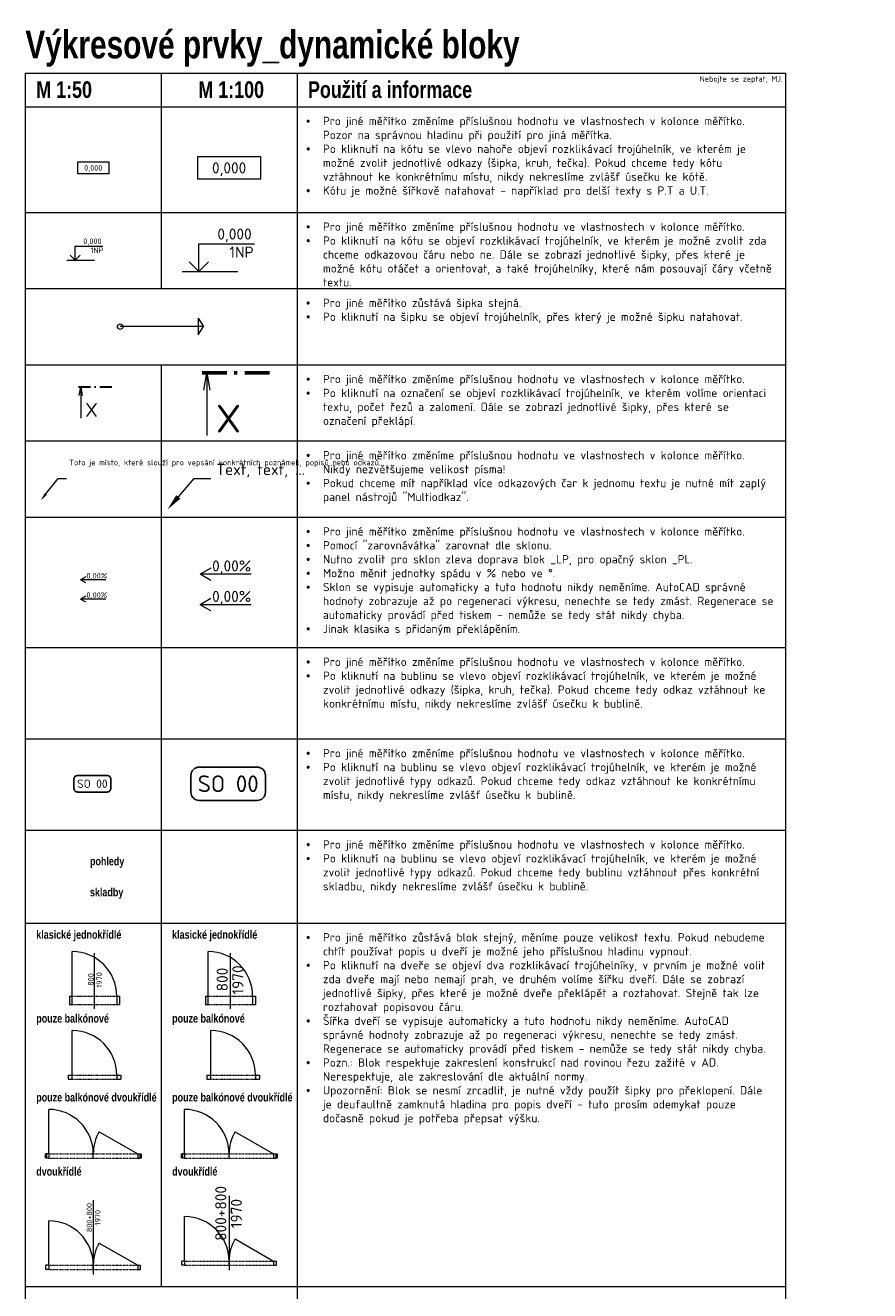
# Model space of a CAD drawing. Header units: millimetres. Extents: x -725694 to 4766210, y -2984614 to 2187451.
# Tile 237 of 256: x -352859 to -337680, y 179084 to 201835. Entities that reach past the tile are written whole.
import ezdxf
from ezdxf import colors
from ezdxf.entities.mleader import LeaderData, LeaderLine
from ezdxf.enums import TextEntityAlignment as Align
from ezdxf.math import Vec2, Vec3

# ---------------------------------------------------------------- set-up
doc = ezdxf.new("R2010")
doc.units = ezdxf.units.MM
doc.linetypes.add('DASHDOT', pattern=[25.4, 12.7, -6.35, 0, -6.35])
for name, color, linetype, lineweight in [('A99_N_kce-pohl', 7, 'Continuous', 9), ('A99_N_kce-rez-sil', 7, 'Continuous', 18), ('A99_N_koty-50-vysk', 7, 'Continuous', 9), ('A99_N_koty-vysk', 7, 'Continuous', 9), ('A99_N_leg-ram', 7, 'Continuous', 9), ('A99_N_leg-text', 7, 'Continuous', 9), ('A99_N_txt-popis-200', 7, 'Continuous', 5), ('A99_N_txt-popis-50', 7, 'Continuous', 9), ('A99_N_vypln-dve', 7, 'Continuous', 5), ('A99_N_vypln-dve-popis', 7, 'Continuous', 9)]:
    doc.layers.add(name, color=color, linetype=linetype, lineweight=lineweight)
doc.layers.add('A99_N_leg', color=7, linetype='Continuous')
doc.layers.add('A99_X_pom', color=7, linetype='Continuous', lineweight=40, plot=False)
doc.styles.add('A99_kota', font='isocpeur.ttf', dxfattribs={"height": 2})
doc.styles.add('A99_nadpis', font='impact.ttf')
doc.styles.add('A99_popis', font='isocpeur.ttf')

# ---------------------------------------------------------------- blocks, each defined once
blk = doc.blocks.new('*U61')
at = {"color": 0, "linetype": 'ByBlock'}
blk.add_lwpolyline([(0, -4), (11.4, -4), (11.4, 0), (0, 0)], close=True, dxfattribs=at)
at = {"color": 0, "linetype": 'ByBlock', "style": 'A99_kota'}
for tag, p in [('VYSKA', (5.7, -2.24)), ('VYSKA_POPIS1', (5.7, -6.04)), ('VYSKA_POPIS2', (5.9, -9.54)), ('VYSKA_POPIS3', (5.9, -13.04))]:
    blk.add_attdef(tag, text='', height=2, dxfattribs=at).set_placement(p, align=Align.MIDDLE)
blk = doc.blocks.new('*U90')
at = {"color": 0, "linetype": 'ByBlock'}
blk.add_lwpolyline([(0, -4), (11.4, -4), (11.4, 0), (0, 0)], close=True, dxfattribs=at)
at = {"color": 0, "linetype": 'ByBlock', "style": 'A99_kota'}
for tag, p in [('VYSKA', (5.7, -2.24)), ('VYSKA_POPIS1', (5.7, -6.04)), ('VYSKA_POPIS2', (5.9, -9.54)), ('VYSKA_POPIS3', (5.9, -13.04))]:
    blk.add_attdef(tag, text='', height=2, dxfattribs=at).set_placement(p, align=Align.MIDDLE)
blk = doc.blocks.new('*U91')
at = {"color": 0, "linetype": 'ByBlock', "lineweight": -2}
blk.add_line((-3, 0), (7, 0), dxfattribs=at)
for points in [[(0, 0), (0, 5), (0, 5), (10, 5)], [(-1.75, 1.75), (0, 0), (1.75, 1.75)]]:
    blk.add_lwpolyline(points, dxfattribs=at)
at = {"color": 0, "linetype": 'ByBlock', "lineweight": -2, "style": 'A99_kota'}
for tag, p in [('VYSKA', (9.5, 7.75)), ('POPIS', (9.5, 4.5))]:
    blk.add_attdef(tag, text='', height=2, dxfattribs=at).set_placement(p, align=Align.TOP_RIGHT)
blk = doc.blocks.new('*U92')
at = {"color": 0, "linetype": 'ByBlock', "lineweight": -2}
blk.add_line((-3, 0), (7, 0), dxfattribs=at)
for points in [[(0, 0), (0, 5), (0, 5), (10, 5)], [(-1.75, 1.75), (0, 0), (1.75, 1.75)]]:
    blk.add_lwpolyline(points, dxfattribs=at)
at = {"color": 0, "linetype": 'ByBlock', "lineweight": -2, "style": 'A99_kota'}
for tag, p in [('VYSKA', (9.5, 7.75)), ('POPIS', (9.5, 4.5))]:
    blk.add_attdef(tag, text='', height=2, dxfattribs=at).set_placement(p, align=Align.TOP_RIGHT)
blk = doc.blocks.new('*U107')
at = {"color": 0, "linetype": 'ByBlock'}
blk.add_line((-11.27, 0), (-11.27, -11.25), dxfattribs=at)
at = {"color": 0, "linetype": 'ByBlock', "const_width": 0.63}
for points in [[(-12.15, 0), (-7.65, 0)], [(-6.39, 0), (-5.76, 0)], [(-4.5, 0), (0, 0)]]:
    blk.add_lwpolyline(points, dxfattribs=at)
at = {"color": 0, "linetype": 'ByBlock'}
blk.add_lwpolyline([(-11.82, -3.1), (-11.27, 0), (-10.72, -3.1)], dxfattribs=at)
at = {"color": 0, "linetype": 'ByBlock', "style": 'A99_popis'}
blk.add_attdef('OZNŘ_1K', (-9.63, -10.73), '', height=5, dxfattribs=at)
blk = doc.blocks.new('*U108')
at = {"color": 0, "linetype": 'ByBlock'}
blk.add_line((-11.27, 0), (-11.27, -11.25), dxfattribs=at)
at = {"color": 0, "linetype": 'ByBlock', "const_width": 0.63}
for points in [[(-12.15, 0), (-7.65, 0)], [(-6.39, 0), (-5.76, 0)], [(-4.5, 0), (0, 0)]]:
    blk.add_lwpolyline(points, dxfattribs=at)
at = {"color": 0, "linetype": 'ByBlock'}
blk.add_lwpolyline([(-11.82, -3.1), (-11.27, 0), (-10.72, -3.1)], dxfattribs=at)
at = {"color": 0, "linetype": 'ByBlock', "style": 'A99_popis'}
blk.add_attdef('OZNŘ_1K', (-9.63, -10.73), '', height=5, dxfattribs=at)
blk = doc.blocks.new('*U84')
at = {"ltscale": 5}
for p, q in [((30, 0), (0, 0)), ((28, 3), (28, -3)), ((28, 3), (30, 0)), ((28, -3), (30, 0))]:
    blk.add_line(p, q, dxfattribs=at)
blk.add_circle((0, 0), 1, dxfattribs=at)
blk = doc.blocks.new('*U103')
at = {"color": 0, "linetype": 'ByBlock'}
for p, q in [((-400, 75), (-400, 875)), ((-475, 75), (-400, 75)), ((-475, 75), (-475, 0)), ((-400, 0), (-400, 75)), ((400, 75), (400, 0)), ((400, 75), (475, 75)), ((400, 0), (475, 0)), ((475, 75), (475, 0)), ((-475, 0), (-400, 0))]:
    blk.add_line(p, q, dxfattribs=at)
at = {"color": 0, "linetype": 'DASHDOT', "ltscale": 0.8}
for p, q in [((-400, 75), (400, 75)), ((-400, 0), (400, 0))]:
    blk.add_line(p, q, dxfattribs=at)
at = {"color": 0, "linetype": 'ByBlock'}
blk.add_arc((-400, 75), 800, 0, 90, dxfattribs=at)
blk = doc.blocks.new('*U109')
at = {"color": 0, "linetype": 'ByBlock'}
for p, q in [((-400, 150), (-400, 950)), ((-450, 150), (-400, 150)), ((-400, 0), (-400, 150)), ((400, 150), (400, 0)), ((400, 150), (450, 150)), ((400, 0), (450, 0)), ((-450, 0), (-400, 0))]:
    blk.add_line(p, q, dxfattribs=at)
at = {"color": 0, "linetype": 'DASHDOT', "ltscale": 0.8}
for p, q in [((-400, 150), (400, 150)), ((-400, 0), (400, 0))]:
    blk.add_line(p, q, dxfattribs=at)
at = {"color": 0, "linetype": 'ByBlock'}
blk.add_arc((-400, 150), 800, 0, 90, dxfattribs=at)
at = {"layer": 'A99_N_kce-rez-sil'}
for p, q in [((-450, 150), (-450, 0)), ((450, 150), (450, 0))]:
    blk.add_line(p, q, dxfattribs=at)
at = {"layer": 'A99_N_vypln-dve-popis'}
blk.add_line((0, -78), (0, 921), dxfattribs=at)
at = {"layer": 'A99_N_vypln-dve-popis', "style": 'A99_popis', "flags": 8}
blk.add_attdef('SIRKA', text='', height=100, rotation=90, dxfattribs=at).set_placement((13, 448), align=Align.BOTTOM_CENTER)
blk.add_attdef('VYSKA', text='', height=100, rotation=90, dxfattribs=at).set_placement((35, 440), align=Align.TOP_CENTER)
blk = doc.blocks.new('A99_dvere-2k_50')
at = {"color": 0}
for p, q in [((-800, 75), (-800, 875)), ((107, 475), (800, 75)), ((-800, 75), (-850, 75)), ((-800, 0), (-850, 0)), ((-800, 75), (-800, 0)), ((0, 0), (0, 75)), ((800, 75), (800, 0)), ((800, 75), (850, 75)), ((800, 0), (850, 0))]:
    blk.add_line(p, q, dxfattribs=at)
at = {"color": 0, "linetype": 'DASHDOT'}
for p, q in [((-800, 75), (0, 75)), ((0, 75), (800, 75)), ((-800, 0), (0, 0)), ((0, 0), (800, 0))]:
    blk.add_line(p, q, dxfattribs=at)
at = {"color": 0}
for centre, start, end in [((-800, 75), 0, 90), ((800, 75), 150, 180)]:
    blk.add_arc(centre, 800, start, end, dxfattribs=at)
at = {"layer": 'A99_N_kce-rez-sil'}
for p, q in [((-850, 0), (-850, 75)), ((850, 0), (850, 75))]:
    blk.add_line(p, q, dxfattribs=at)
at = {"layer": 'A99_N_vypln-dve-popis'}
blk.add_line((0, 1247), (0, -88), dxfattribs=at)
at = {"layer": 'A99_N_vypln-dve-popis', "style": 'A99_popis', "flags": 8}
blk.add_attdef('SIRKA', text='', height=100, rotation=90, dxfattribs=at).set_placement((10, 933), align=Align.BOTTOM_CENTER)
at = {"layer": 'A99_N_vypln-dve-popis', "style": 'A99_popis'}
blk.add_attdef('VYSKA', text='', height=100, rotation=90, dxfattribs=at).set_placement((30, 931), align=Align.TOP_CENTER)
blk = doc.blocks.new('*U97')
at = {"color": 0, "linetype": 'ByBlock'}
blk.add_lwpolyline([(-5.2, -3), (5.2, -3, 0.414214), (6.7, -1.5), (6.7, 1.5, 0.414214), (5.2, 3), (-5.2, 3, 0.414214), (-6.7, 1.5), (-6.7, -1.5, 0.414214)], format="xyb", close=True, dxfattribs=at)
at = {"color": 0, "linetype": 'ByBlock', "style": 'A99_popis'}
blk.add_attdef('SO-00', text='', height=3, dxfattribs=at).set_placement((0, 0), align=Align.MIDDLE)
blk = doc.blocks.new('A99_dvere-1k_100')
at = {"color": 0, "linetype": 'ByBlock'}
for p, q in [((-400, 150), (-400, 950)), ((-450, 150), (-400, 150)), ((-400, 0), (-400, 150)), ((400, 150), (400, 0)), ((400, 150), (450, 150)), ((400, 0), (450, 0)), ((-450, 0), (-400, 0))]:
    blk.add_line(p, q, dxfattribs=at)
at = {"color": 0, "linetype": 'DASHDOT', "ltscale": 0.8}
for p, q in [((-400, 150), (400, 150)), ((-400, 0), (400, 0))]:
    blk.add_line(p, q, dxfattribs=at)
at = {"color": 0, "linetype": 'ByBlock'}
blk.add_arc((-400, 150), 800, 0, 90, dxfattribs=at)
at = {"layer": 'A99_N_kce-rez-sil'}
for p, q in [((-450, 150), (-450, 0)), ((450, 150), (450, 0))]:
    blk.add_line(p, q, dxfattribs=at)
at = {"layer": 'A99_N_vypln-dve-popis'}
blk.add_line((0, -78), (0, 921), dxfattribs=at)
at = {"layer": 'A99_N_vypln-dve-popis', "style": 'A99_popis', "flags": 8}
blk.add_attdef('SIRKA', text='', height=200, rotation=90, dxfattribs=at).set_placement((13, 448), align=Align.BOTTOM_CENTER)
blk.add_attdef('VYSKA', text='', height=200, rotation=90, dxfattribs=at).set_placement((35, 440), align=Align.TOP_CENTER)
blk = doc.blocks.new('A99_dvere-2k_100')
at = {"color": 0}
for p, q in [((-800, 75), (-800, 875)), ((107, 475), (800, 75)), ((-800, 75), (-850, 75)), ((-800, 0), (-850, 0)), ((-800, 75), (-800, 0)), ((0, 0), (0, 75)), ((800, 75), (800, 0)), ((800, 75), (850, 75)), ((800, 0), (850, 0))]:
    blk.add_line(p, q, dxfattribs=at)
at = {"color": 0, "linetype": 'DASHDOT'}
for p, q in [((-800, 75), (0, 75)), ((0, 75), (800, 75)), ((-800, 0), (0, 0)), ((0, 0), (800, 0))]:
    blk.add_line(p, q, dxfattribs=at)
at = {"color": 0}
for centre, start, end in [((-800, 75), 0, 90), ((800, 75), 150, 180)]:
    blk.add_arc(centre, 800, start, end, dxfattribs=at)
at = {"layer": 'A99_N_kce-rez-sil'}
for p, q in [((-850, 0), (-850, 75)), ((850, 0), (850, 75))]:
    blk.add_line(p, q, dxfattribs=at)
at = {"layer": 'A99_N_vypln-dve-popis'}
blk.add_line((0, 1247), (0, -88), dxfattribs=at)
at = {"layer": 'A99_N_vypln-dve-popis', "style": 'A99_popis', "flags": 8}
blk.add_attdef('SIRKA', text='', height=200, rotation=90, dxfattribs=at).set_placement((10, 933), align=Align.BOTTOM_CENTER)
at = {"layer": 'A99_N_vypln-dve-popis', "style": 'A99_popis'}
blk.add_attdef('VYSKA', text='', height=200, rotation=90, dxfattribs=at).set_placement((30, 931), align=Align.TOP_CENTER)
blk = doc.blocks.new('*U98')
at = {"color": 0}
for p, q in [((-800, 75), (-800, 875)), ((107, 475), (800, 75)), ((-800, 75), (-850, 75)), ((-800, 0), (-850, 0)), ((-800, 75), (-800, 0)), ((0, 0), (0, 75)), ((800, 75), (800, 0)), ((800, 75), (850, 75)), ((800, 0), (850, 0))]:
    blk.add_line(p, q, dxfattribs=at)
at = {"color": 0, "linetype": 'DASHDOT'}
for p, q in [((-800, 75), (0, 75)), ((-800, 0), (0, 0)), ((0, 75), (800, 75)), ((0, 0), (800, 0))]:
    blk.add_line(p, q, dxfattribs=at)
at = {"color": 0}
for centre, start, end in [((-800, 75), 0, 90), ((800, 75), 150, 180)]:
    blk.add_arc(centre, 800, start, end, dxfattribs=at)
at = {"layer": 'A99_X_pom', "color": 0}
for p, q in [((-850, 75), (-850, 0)), ((850, 75), (850, 0))]:
    blk.add_line(p, q, dxfattribs=at)
blk = doc.blocks.new('*U100')
at = {"color": 0}
for p in [(-3.91, 3.12), (3.3, 2), (-3.91, 0.88)]:
    blk.add_line(p, (-5.84, 2), dxfattribs=at)
at = {"style": 'A99_kota'}
blk.add_attdef('SKLON_PROCENTA', (-3.69, 2.5), '', height=2, dxfattribs=at)
blk = doc.blocks.new('*U102')
at = {"color": 0}
for p in [(-3.91, 3.12), (3.3, 2), (-3.91, 0.88)]:
    blk.add_line(p, (-5.84, 2), dxfattribs=at)
at = {"style": 'A99_kota'}
blk.add_attdef('SKLON_PROCENTA', (-3.69, 2.5), '', height=2, dxfattribs=at)

msp = doc.modelspace()

# ---------------------------------------------------------------- linework, layer by layer
at = {"layer": 'A99_N_leg-ram'}
for p, q in [((-352859.2, 200971.6), (-352859.2, 170856.4)), ((-352859.2, 200971.6), (-339196, 200971.6)), ((-350416.8, 200971.6), (-350416.8, 197101.9)), ((-347974.3, 200971.6), (-347974.3, 170856.4)), ((-339196, 200971.6), (-339196, 170856.4)), ((-352859.2, 200371.6), (-339196, 200371.6)), ((-352859.2, 198471.6), (-339196, 198471.6)), ((-352859.2, 197101.9), (-339196, 197101.9)), ((-352859.2, 195732.2), (-339196, 195732.2)), ((-350416.8, 195732.2), (-350416.8, 179160.3)), ((-352859.2, 194362.5), (-339196, 194362.5)), ((-352859.2, 192992.8), (-339196, 192992.8)), ((-352859.2, 190648.1), (-339196, 190648.1)), ((-352859.2, 189006.1), (-339196, 189006.1)), ((-352859.2, 187364.2), (-339196, 187364.2)), ((-352859.2, 185694.5), (-339196, 185694.5))]:
    msp.add_line(p, q, dxfattribs=at)
at = {"layer": 'A99_N_leg-ram', "color": 0}
msp.add_line((-352859.2, 179160.3), (-339196, 179160.3), dxfattribs=at)

# ---------------------------------------------------------------- block references
at = {"layer": 'A99_N_kce-pohl', "xscale": 50, "yscale": 50, "zscale": 50}
msp.add_blockref('*U84', (-351153.9, 196417), dxfattribs=at)
at = {"layer": 'A99_N_koty-50-vysk', "xscale": 50, "yscale": 50, "zscale": 50}
msp.add_blockref('*U61', (-351923, 199371.6), dxfattribs=at).add_auto_attribs({'VYSKA': '0,000'})
at = {"layer": 'A99_N_koty-50-vysk'}
ref = msp.add_blockref('*U91', (-351963, 197614.6), dxfattribs=dict(at, xscale=50, yscale=50, zscale=50))
ref.add_attrib('VYSKA', '0,000', dxfattribs={"layer": '0', "color": 0, "linetype": 'ByBlock', "lineweight": -2, "height": 100, "style": 'A99_kota'}).set_placement((-351488, 198002.1), align=Align.TOP_RIGHT)
ref.add_attrib('POPIS_001', '1NP', (-351688, 197739.6), dxfattribs={"layer": '0', "color": 0, "linetype": 'ByBlock', "lineweight": -2, "height": 100, "style": 'A99_kota'})
at = {"layer": 'A99_N_koty-vysk', "xscale": 100, "yscale": 100, "zscale": 100}
msp.add_blockref('*U90', (-349765.6, 199471.6), dxfattribs=at).add_auto_attribs({'VYSKA': '0,000'})
at = {"layer": 'A99_N_koty-vysk'}
ref = msp.add_blockref('*U92', (-349740.2, 197407.2), dxfattribs=dict(at, xscale=100, yscale=100, zscale=100))
ref.add_attrib('VYSKA', '0,000', dxfattribs={"layer": '0', "color": 0, "linetype": 'ByBlock', "lineweight": -2, "height": 200, "style": 'A99_kota'}).set_placement((-348790.3, 198182.2), align=Align.TOP_RIGHT)
ref.add_attrib('POPIS_001', '1NP', (-349190.3, 197657.2), dxfattribs={"layer": '0', "color": 0, "linetype": 'ByBlock', "lineweight": -2, "height": 200, "style": 'A99_kota'})
at = {"layer": 'A99_N_leg', "ltscale": 0.1}
ref = msp.add_blockref('*U97', (-349212.1, 188199), dxfattribs=dict(at, xscale=100, yscale=100, zscale=100))
ref.add_attrib('SKLADBA', 'SO 00', dxfattribs={"layer": '0', "color": 0, "linetype": 'ByBlock', "height": 300, "style": 'A99_popis'}).set_placement((-349212.1, 188199), align=Align.MIDDLE)
ref = msp.add_blockref('*U97', (-351654.5, 188199), dxfattribs=dict(at, xscale=50, yscale=50, zscale=50))
ref.add_attrib('SKLADBA', 'SO 00', dxfattribs={"layer": '0', "color": 0, "linetype": 'ByBlock', "height": 150, "style": 'A99_popis'}).set_placement((-351654.5, 188199), align=Align.MIDDLE)
at = {"layer": 'A99_N_txt-popis-200', "xscale": 100, "yscale": 100, "zscale": 100}
for name, p, values in [('*U108', (-348468.8, 195585.6), {'OZNŘ_1K': 'X'}), ('*U100', (-349132, 191764.3), {'SKLON_PROCENTA': '0,00%'}), ('*U102', (-349132, 191217), {'SKLON_PROCENTA': '0,00%'})]:
    msp.add_blockref(name, p, dxfattribs=at).add_auto_attribs(values)
at = {"layer": 'A99_N_txt-popis-50', "xscale": 50, "yscale": 50, "zscale": 50}
for name, p, values in [('*U107', (-351300.2, 195331.8), {'OZNŘ_1K': 'X'}), ('*U100', (-351574.4, 191764.3), {'SKLON_PROCENTA': '0,00%'}), ('*U102', (-351574.4, 191417), {'SKLON_PROCENTA': '0,00%'})]:
    msp.add_blockref(name, p, dxfattribs=at).add_auto_attribs(values)
at = {"layer": 'A99_N_vypln-dve'}
for name, p, values in [('*U109', (-351614.7, 184231.1), {'VYSKA': '1970', 'SIRKA': '800'}), ('A99_dvere-2k_50', (-351638, 179466), {'VYSKA': '1970', 'SIRKA': '800+800'})]:
    msp.add_blockref(name, p, dxfattribs=at).add_auto_attribs(values)
ref = msp.add_blockref('A99_dvere-1k_100', (-349172.2, 184231.1), dxfattribs=at)
ref.add_attrib('VYSKA', '1970', dxfattribs={"layer": 'A99_N_vypln-dve-popis', "height": 200, "rotation": 90, "style": 'A99_popis'}).set_placement((-349137.4, 184671), align=Align.TOP_CENTER)
ref.add_attrib('SIRKA', '800', dxfattribs={"layer": 'A99_N_vypln-dve-popis', "height": 200, "rotation": 90, "style": 'A99_popis'}).set_placement((-349159.2, 184679), align=Align.BOTTOM_CENTER)
for name, p in [('*U103', (-351614.7, 182887.1)), ('*U103', (-349122.2, 182887.1)), ('*U98', (-351638, 181468.1)), ('*U98', (-349195.6, 181468.1))]:
    msp.add_blockref(name, p, dxfattribs=at)
ref = msp.add_blockref('A99_dvere-2k_100', (-349195.6, 179541), dxfattribs=at)
ref.add_attrib('VYSKA', '1970', dxfattribs={"layer": 'A99_N_vypln-dve-popis', "height": 200, "rotation": 90, "style": 'A99_popis'}).set_placement((-349165.6, 180471.8), align=Align.TOP_CENTER)
ref.add_attrib('SIRKA', '800+800', dxfattribs={"layer": 'A99_N_vypln-dve-popis', "height": 200, "rotation": 90, "style": 'A99_popis'}).set_placement((-349185.6, 180473.9), align=Align.BOTTOM_CENTER)

# ---------------------------------------------------------------- texts
at = {"layer": 'A99_N_leg-text', "style": 'A99_nadpis'}
for s, height, p in [('Výkresové prvky_dynamické bloky', 500, (-352859.2, 201239.8)), ('Použití a informace', 300, (-347777.4, 200528.5)), ('M 1:50', 300, (-352662.2, 200528.5)), ('M 1:100', 300, (-349748.3, 200528.5)), ('klasické jednokřídlé', 150, (-352662.2, 185411.6)), ('klasické jednokřídlé', 150, (-350219.8, 185411.6)), ('pouze balkónové', 150, (-352662.2, 183904.8)), ('pouze balkónové', 150, (-350219.8, 183904.8)), ('pouze balkónové dvoukřídlé', 150, (-352662.2, 182485.8)), ('pouze balkónové dvoukřídlé', 150, (-350219.8, 182485.8)), ('dvoukřídlé', 150, (-352662.2, 181153.3)), ('dvoukřídlé', 150, (-350219.8, 181153.3))]:
    msp.add_text(s, height=height, dxfattribs=at).set_placement(p)
at = {"layer": 'A99_N_leg-text', "style": 'A99_popis'}
msp.add_text('Nebojte se zeptat, MJ.', height=100, dxfattribs=at).set_placement((-339246, 200921.6), align=Align.TOP_RIGHT)
at = {"layer": 'A99_N_leg-text', "style": 'A99_nadpis'}
for s, p in [('pohledy', (-351696.7, 186806.4)), ('skladby', (-351696.7, 186249.9))]:
    msp.add_text(s, height=150, dxfattribs=at).set_placement(p, align=Align.MIDDLE_LEFT)
at = {"layer": 'A99_N_leg-text', "char_height": 150, "attachment_point": 1, "style": 'A99_popis'}
for s, insert in [('\\pi-300,l300,t300,450;{\\fSymbol|b0|i0|c2|p18;·^I}Pro jiné měřítko změníme příslušnou hodnotu ve vlastnostech v kolonce měřítko. Pozor na správnou hladinu při použití pro jiná měřítka.\\P{\\fSymbol|b0|i0|c2|p18;·^I}Po kliknutí na kótu se vlevo nahoře objeví rozklikávací trojúhelník, ve kterém je možné zvolit jednotlivé odkazy (šipka, kruh, tečka). Pokud chceme tedy kótu vztáhnout ke konkrétnímu místu, nikdy nekreslíme zvlášť úsečku ke kótě.\\P{\\fSymbol|b0|i0|c2|p18;·^I}Kótu je možné šířkově natahovat - například pro delší texty s P.T a U.T.', (-347808.7, 200189.3)), ('\\pi-300,l300,t300,450;{\\fSymbol|b0|i0|c2|p18;·^I}Pro jiné měřítko změníme příslušnou hodnotu ve vlastnostech v kolonce měřítko.\\P{\\fSymbol|b0|i0|c2|p18;·^I}Po kliknutí na kótu se objeví rozklikávací trojúhelník, ve kterém je možné zvolit zda chceme odkazovou čáru nebo ne. Dále se zobrazí jednotlivé šipky, přes které je možné kótu otáčet a orientovat, a také trojúhelníky, které nám posouvají čáry včetně textu.', (-347808.7, 198289.3)), ('\\pi-300,l300,t300,450;{\\fSymbol|b0|i0|c2|p18;·^I}Pro jiné měřítko zůstává šipka stejná.\\P{\\fSymbol|b0|i0|c2|p18;·^I}Po kliknutí na šipku se objeví trojúhelník, přes který je možné šipku natahovat.', (-347808.7, 196919.6)), ('\\pi-300,l300,t300,450;{\\fSymbol|b0|i0|c2|p18;·^I}Pro jiné měřítko změníme příslušnou hodnotu ve vlastnostech v kolonce měřítko.\\P{\\fSymbol|b0|i0|c2|p18;·^I}Po kliknutí na označení se objeví rozklikávací trojúhelník, ve kterém volíme orientaci \\P\\pi0,t450;textu, počet řezů a zalomení. Dále se zobrazí jednotlivé šipky, přes které se označení překlápí.', (-347808.7, 195549.9)), ('\\pi-300,l300,t300,450;{\\fSymbol|b0|i0|c2|p18;·^I}Pro jiné měřítko změníme příslušnou hodnotu ve vlastnostech v kolonce měřítko. \\P\\pi0,t450;Nikdy nezvětšujeme velikost písma!\\P\\pi-300,t300,450;{\\fSymbol|b0|i0|c2|p18;·^I}Pokud chceme mít například více odkazových čar k jednomu textu je nutné mít zaplý \\P\\pi0,t450;panel nástrojů "Multiodkaz".', (-347808.7, 194180.2)), ('\\pi-300,l300,t300,450;{\\fSymbol|b0|i0|c2|p18;·^I}Pro jiné měřítko změníme příslušnou hodnotu ve vlastnostech v kolonce měřítko.\\P{\\fSymbol|b0|i0|c2|p18;·^I}Pomocí "zarovnávátka" zarovnat dle sklonu.\\P{\\fSymbol|b0|i0|c2|p18;·^I}Nutno zvolit pro sklon zleva doprava blok _LP, pro opačný sklon _PL.\\P{\\fSymbol|b0|i0|c2|p18;·^I}Možno měnit jednotky spádu v % nebo ve °.\\P{\\fSymbol|b0|i0|c2|p18;·^I}Sklon se vypisuje automaticky a tuto hodnotu nikdy neměníme. AutoCAD správné hodnoty zobrazuje až po regeneraci výkresu, nenechte se tedy zmást. Regenerace se automaticky provádí před tiskem - nemůže se tedy stát nikdy chyba.\\P{\\fSymbol|b0|i0|c2|p18;·^I}Jinak klasika s přidaným překlápěním.', (-347808.7, 192810.5)), ('\\pi-300,l300,t300,450;{\\fSymbol|b0|i0|c2|p18;·^I}Pro jiné měřítko změníme příslušnou hodnotu ve vlastnostech v kolonce měřítko. \\P{\\fSymbol|b0|i0|c2|p18;·^I}Po kliknutí na bublinu se vlevo objeví rozklikávací trojúhelník, ve kterém je možné zvolit jednotlivé odkazy (šipka, kruh, tečka). Pokud chceme tedy odkaz vztáhnout ke konkrétnímu místu, nikdy nekreslíme zvlášť úsečku k bublině.', (-347808.7, 190465.8)), ('\\pi-300,l300,t300,450;{\\fSymbol|b0|i0|c2|p18;·^I}Pro jiné měřítko změníme příslušnou hodnotu ve vlastnostech v kolonce měřítko. \\P{\\fSymbol|b0|i0|c2|p18;·^I}Po kliknutí na bublinu se vlevo objeví rozklikávací trojúhelník, ve kterém je možné zvolit jednotlivé typy odkazů. Pokud chceme tedy odkaz vztáhnout ke konkrétnímu místu, nikdy nekreslíme zvlášť úsečku k bublině.', (-347808.7, 188823.9)), ('\\pi-300,l300,t300,450;{\\fSymbol|b0|i0|c2|p18;·^I}Pro jiné měřítko změníme příslušnou hodnotu ve vlastnostech v kolonce měřítko. \\P{\\fSymbol|b0|i0|c2|p18;·^I}Po kliknutí na bublinu se vlevo objeví rozklikávací trojúhelník, ve kterém je možné zvolit jednotlivé typy odkazů. Pokud chceme tedy bublinu vztáhnout přes konkrétní skladbu, nikdy nekreslíme zvlášť úsečku k bublině.', (-347808.7, 187181.9)), ('\\pi-300,l300,t300,450;{\\fSymbol|b0|i0|c2|p18;·^I}Pro jiné měřítko zůstává blok stejný, měníme pouze velikost textu. Pokud nebudeme \\P\\pi0,t450;chtít používat popis u dveří je možné jeho příslušnou hladinu vypnout. \\P\\pi-300,t300,450;{\\fSymbol|b0|i0|c2|p18;·^I}Po kliknutí na dveře se objeví dva rozklikávací trojúhelníky, v prvním je možné volit zda dveře mají nebo nemají prah, ve druhém volíme šířku dveří. Dále se zobrazí jednotlivé šipky, přes které je možné dveře překlápět a roztahovat. Stejně tak lze roztahovat popisovou čáru.\\P{\\fSymbol|b0|i0|c2|p18;·^I}Šířka dveří se vypisuje automaticky a tuto hodnotu nikdy neměníme. AutoCAD správné hodnoty zobrazuje až po regeneraci výkresu, nenechte se tedy zmást. Regenerace se automaticky provádí před tiskem - nemůže se tedy stát nikdy chyba.\\P{\\fSymbol|b0|i0|c2|p18;·^I}Pozn.: Blok respektuje zakreslení konstrukcí nad rovinou řezu zažité v AD. Nerespektuje, ale zakreslování dle aktuální normy.\\P{\\fSymbol|b0|i0|c2|p18;·^I}Upozornění: Blok se nesmí zrcadlit, je nutné vždy použít šipky pro překlopení. Dále je deufaultně zamknutá hladina pro popis dveří - tuto prosím odemykat pouze dočasně pokud je potřeba přepsat výšku.', (-347808.7, 185512.2))]:
    msp.add_mtext_dynamic_manual_height_columns(s, width=8378.172, gutter_width=1000, heights=[0], dxfattribs=dict(at, insert=insert))

# ---------------------------------------------------------------- leaders
at = {"layer": 'A99_N_txt-popis-50'}
ml = msp.add_multileader_mtext('Standard', dxfattribs=at)
ml.set_content('Toto je místo, které slouží pro vepsání konkrétních poznámek, popisů nebo odkazů.', color=256, style='A99_popis')
ml.set_leader_properties(color=256, linetype='ByLayer', lineweight=-1)
ml.build(insert=Vec2(0, 0))
ml.multileader.update_dxf_attribs({"text_left_attachment_type": 2, "text_right_attachment_type": 2, "dogleg_length": 3, "arrow_head_size": 150, "scale": 50})
ctx = ml.context
ctx.base_point, ctx.scale, ctx.char_height, ctx.arrow_head_size, ctx.landing_gap_size, ctx.plane_origin = Vec3(-352118, 193683.8), 50, 100, 150, 50, Vec3(-350791.7, 193644.3)
ctx.left_attachment, ctx.right_attachment = 2, 2
notes = []
notes.append((ctx, [(1, (1, 1, 0), (-352268, 193683.8), (1, 0), 150, [(0, [(-352584, 193291.4)], 0, [])])]))
ctx.mtext.insert, ctx.mtext.width, ctx.mtext.defined_height, ctx.mtext.flow_direction = Vec3(-352068, 194023.8), 1386.349, 645.7, 5
ml = msp.add_multileader_mtext('Standard', dxfattribs=at)
ml.set_content('Text, text, ...', color=256, style='A99_popis')
ml.set_leader_properties(color=256, linetype='ByLayer', lineweight=-1)
ml.build(insert=Vec2(0, 0))
ml.multileader.update_dxf_attribs({"text_left_attachment_type": 2, "text_right_attachment_type": 2, "dogleg_length": 3, "arrow_head_size": 300, "scale": 100})
ctx = ml.context
ctx.base_point, ctx.scale, ctx.char_height, ctx.arrow_head_size, ctx.landing_gap_size, ctx.plane_origin = Vec3(-349525.6, 193683.8), 100, 200, 300, 100, Vec3(-348349.3, 193644.3)
ctx.left_attachment, ctx.right_attachment = 2, 2
notes.append((ctx, [(1, (1, 1, 0), (-349825.6, 193683.8), (1, 0), 300, [(0, [(-350304, 193128.9)], 0, [])])]))
ctx.mtext.insert, ctx.mtext.width, ctx.mtext.defined_height, ctx.mtext.flow_direction = Vec3(-349425.6, 193950.4), 1451.248, 1291.4, 5
for ctx, leaders in notes:
    for number, flags, end, landing, length, lines in leaders:
        leader = LeaderData()
        leader.index, (leader.has_last_leader_line, leader.has_dogleg_vector, leader.attachment_direction) = number, flags
        leader.last_leader_point, leader.dogleg_vector, leader.dogleg_length = Vec3(end), Vec3(landing), length
        for number, points, colour, breaks in lines:
            line = LeaderLine()
            line.index, line.vertices, line.color, line.breaks = number, Vec3.list(points), colors.encode_raw_color(colour), breaks
            leader.lines.append(line)
        ctx.leaders.append(leader)

doc.saveas('drawing.dxf')
